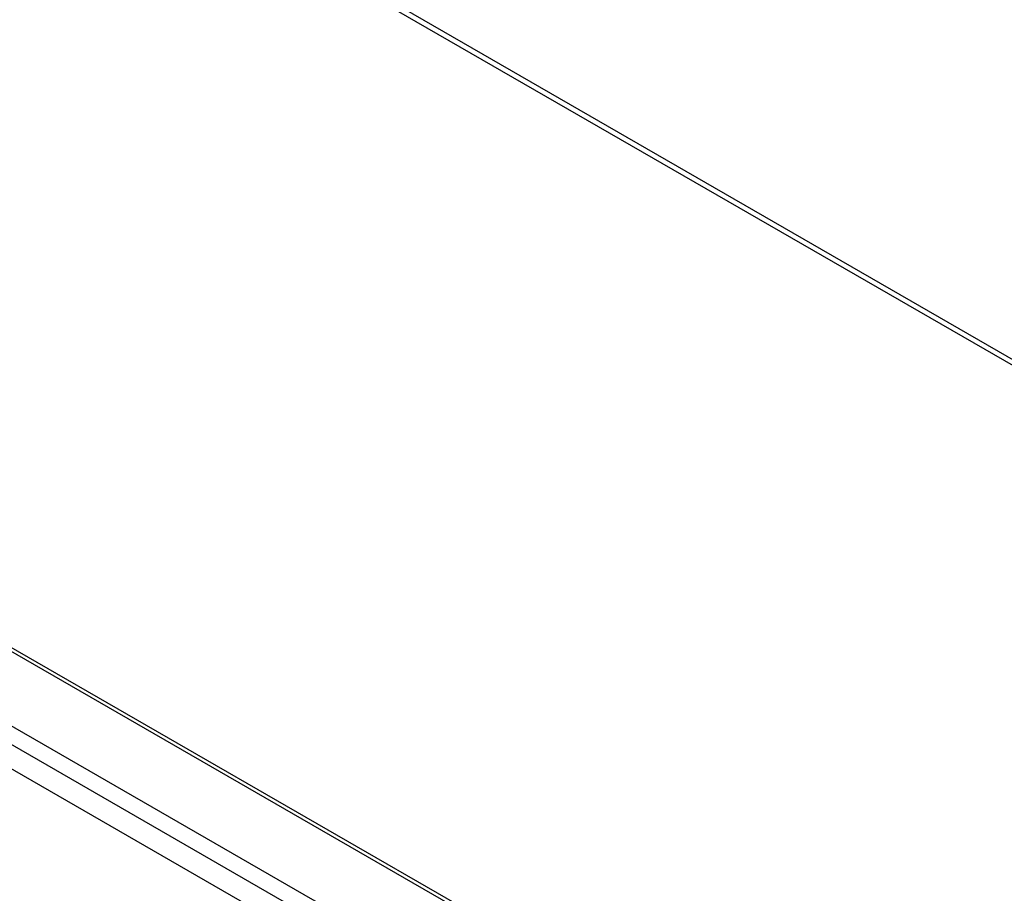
# Model space of a CAD drawing. Header units: inches. Extents: x 19 to 488, y 53 to 228.
# Tile 75 of 124: x 429.58 to 438.07, y 187.61 to 195.14. Entities that reach past the tile are written whole.
import ezdxf

# ---------------------------------------------------------------- set-up
doc = ezdxf.new("R2010")
doc.units = ezdxf.units.IN
doc.header["$MEASUREMENT"] = 0
doc.layers.add('Visible Edges(ANSI)', color=7, linetype='Continuous', lineweight=25)
doc.layers.add('Visible Tangent Edges(ANSI)', color=7, linetype='Continuous', lineweight=25)

msp = doc.modelspace()

# ---------------------------------------------------------------- linework, layer by layer
at = {"layer": 'Visible Edges(ANSI)'}
for p, q in [((413.5351, 198.9305), (445.6219, 180.453)), ((445.6922, 179.3686), (412.7533, 198.3368))]:
    msp.add_line(p, q, dxfattribs=at)
at = {"layer": 'Visible Tangent Edges(ANSI)'}
for p, q in [((419.9931, 202.665), (445.6219, 187.9063)), ((419.9711, 202.627), (445.6219, 187.8557)), ((445.6219, 180.4197), (413.5125, 198.9102)), ((412.9566, 198.5901), (445.6219, 179.7794)), ((445.6509, 179.6011), (412.7946, 198.5218))]:
    msp.add_line(p, q, dxfattribs=at)

doc.saveas('drawing.dxf')
